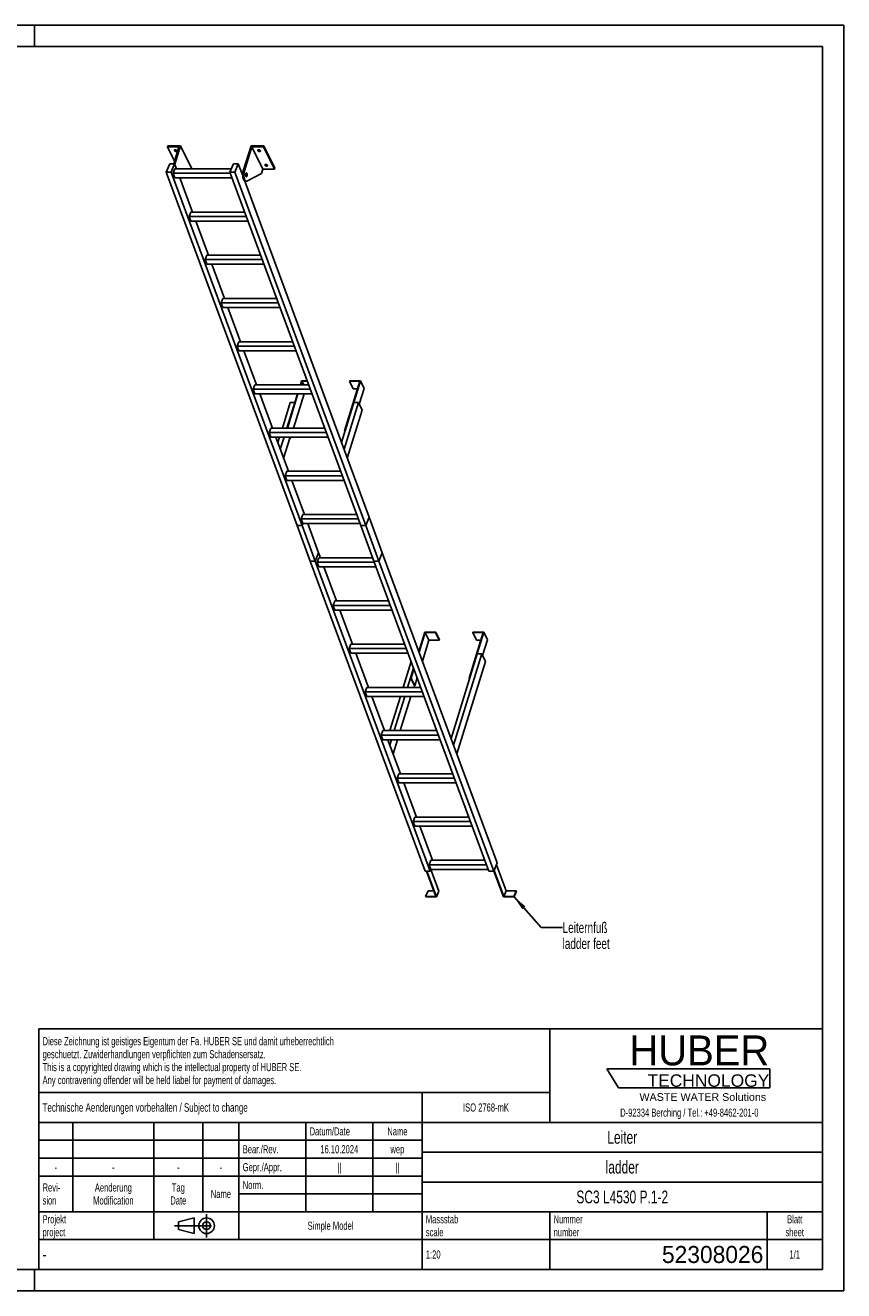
# Model space of a CAD drawing. Header units: millimetres. Extents: x 0 to 8400, y 0 to 5940.
# Tile 2 of 2: x 4556 to 8400, y 0 to 5940. Entities that reach past the tile are written whole.
import ezdxf

# ---------------------------------------------------------------- set-up
doc = ezdxf.new("R2010")
doc.units = ezdxf.units.MM
doc.header["$LTSCALE"] = 462
doc.linetypes.add('CENTER', pattern=[0.6, 0.375, -0.075, 0.075, -0.075])
doc.layers.get('0').update_dxf_attribs({"linetype": 'CONTINUOUS'})
for name, color, linetype in [('005_AXIS', 7, 'CONTINUOUS'), ('053_NOTES', 7, 'CONTINUOUS'), ('HUBER_Logo_BL1', 7, 'CONTINUOUS')]:
    doc.layers.add(name, color=color, linetype=linetype)
doc.styles.get("Standard").update_dxf_attribs({"font": 'txt', "width": 0.7})
doc.styles.add('TEXTSTYLE_2', font='txt')
doc.styles.add('TEXTSTYLE_3', font='arial.ttf')
doc.styles.add('TEXTSTYLE_5', font='txt', dxfattribs={"width": 0.8})
doc.styles.add('TEXTSTYLE_6', font='txt')
doc.dimstyles.get("Standard").update_dxf_attribs({"dimtxt": 50, "dimasz": 70, "dimexe": 2, "dimexo": 1, "dimtad": 1, "dimtxsty": 'Standard', "dimblk": '_FILLED', "dimblk1": '_FILLED', "dimblk2": '_FILLED', "dimcen": 0.09, "dimazin": 2, "dimtol": 1, "dimtp": 0.01, "dimtm": 0.01, "dimtfac": 1, "dimtofl": 0, "dimtmove": 0, "dimatfit": 3, "dimldrblk": '_FILLED', "dimfxl": 1, "dimtolj": 1, "dimarcsym": 0})

# ---------------------------------------------------------------- blocks, each defined once
blk = doc.blocks.new('HUBER_LOGO_BL1', base_point=(7675, 1007.5))
at = {"layer": 'HUBER_Logo_BL1', "color": 5, "linetype": 'Continuous'}
for p, q in [((8052.9, 1042), (7287.9, 1042)), ((7287.9, 1042), (7341.9, 952)), ((8052.9, 1042), (8052.9, 952)), ((7341.9, 952), (8052.9, 952))]:
    blk.add_line(p, q, dxfattribs=at)
at = {"layer": 'HUBER_Logo_BL1', "color": 2, "linetype": 'Continuous', "attachment_point": 3, "line_spacing_factor": 0.78}
for s, insert, char_height, width, style in [('HUBER\\P\\fArial;\\H58.5;TECHNOLOGY ', (8050.7, 1198.2), 140.4, 775.343, 'TEXTSTYLE_2'), ('WASTE WATER Solutions', (8036, 927.2), 36, 594.067, 'TEXTSTYLE_3')]:
    blk.add_mtext(s, dxfattribs=dict(at, insert=insert, char_height=char_height, width=width, style=style))
at = {"layer": 'HUBER_Logo_BL1', "color": 2, "linetype": 'Continuous', "insert": (7675, 854.8), "char_height": 38, "width": 1621.786, "attachment_point": 2, "line_spacing_factor": 0.96}
blk.add_mtext('D-92334 Berching / Tel.: +49-8462-201-0', dxfattribs=at)
blk = doc.blocks.new('PROJEKTIONSMETHODE_1_BL2', base_point=(5360, 305))
at = {"color": 2, "linetype": 'CENTER'}
for p, q in [((5407.7, 360), (5407.7, 250)), ((5257.3, 305), (5462.7, 305))]:
    blk.add_line(p, q, dxfattribs=at)
at = {"color": 2, "linetype": 'Continuous'}
for p, q in [((5275.7, 323.3), (5349, 341.7)), ((5275.7, 286.7), (5275.7, 323.3)), ((5349, 268.3), (5349, 341.7)), ((5275.7, 286.7), (5349, 268.3))]:
    blk.add_line(p, q, dxfattribs=at)
for radius in [36.7, 18.3]:
    blk.add_circle((5407.7, 305), radius, dxfattribs=at)
blk = doc.blocks.new('*T15')
at = {"color": 3, "linetype": 'Continuous'}
for p, q in [((0, 0), (3680, 0)), ((0, 0), (0, -1130)), ((2400, 0), (2400, -440)), ((3680, 0), (3680, -1130)), ((0, -300), (2400, -300)), ((1800, -300), (1800, -1130)), ((0, -440), (3680, -440)), ((160, -440), (160, -860)), ((540, -440), (540, -990)), ((770, -440), (770, -860)), ((940, -440), (940, -990)), ((1254, -440), (1254, -860)), ((1568, -440), (1568, -860)), ((0, -524), (1800, -524)), ((1800, -580), (3680, -580)), ((0, -608), (1800, -608)), ((0, -692), (1800, -692)), ((1800, -720), (3680, -720)), ((940, -776), (1800, -776)), ((0, -860), (3680, -860)), ((2400, -860), (2400, -1130)), ((3420, -860), (3420, -1130)), ((0, -990), (3680, -990)), ((0, -1130), (3680, -1130))]:
    blk.add_line(p, q, dxfattribs=at)
at = {"color": 2, "linetype": 'Continuous', "line_spacing_factor": 0.96}
for s, insert, char_height, width, attachment_point in [('Diese Zeichnung ist geistiges Eigentum der Fa. HUBER SE und damit urheberrechtlich \\Pgeschuetzt. Zuwiderhandlungen verpflichten zum Schadensersatz.\\PThis is a copyrighted drawing which is the intellectual property of HUBER SE.\\PAny contravening offender will be held liabel for payment of damages.', (17.5, -39.8), 38, 4429.714, 1), ('Technische Aenderungen vorbehalten / Subject to change', (17.5, -350), 40, 3049.524, 1), ('ISO 2768-mK', (2100, -351), 38, 665.905, 2), ('Datum/Date', (1271.5, -463), 38, 584.476, 1), ('Name', (1684, -463), 38, 253.333, 2), ('Leiter', (2740, -480), 60, 480, 2), ('Bear./Rev.', (957.5, -547), 38, 544.667, 1), ('16.10.2024', (1411, -547), 38, 546.476, 2), ('wep', (1684, -547), 38, 199.048, 2), ('-', (80, -631), 38, 68.762, 2), ('-', (350, -631), 38, 68.762, 2), ('-', (655, -631), 38, 68.762, 2), ('-', (855, -631), 38, 68.762, 2), ('Gepr./Appr.', (957.5, -631), 38, 598.952, 1), ('||', (1411, -631), 38, 101.333, 2), ('||', (1684, -631), 38, 101.333, 2), ('ladder', (2740, -620), 60, 502.857, 2), ('Revi-\\Psion', (17.5, -726.6), 38, 276.857, 1), ('Aenderung\\PModification', (350, -726.6), 38, 606.19, 2), ('Tag\\PDate', (655, -726.6), 38, 235.238, 2), ('Name', (855, -757), 38, 253.333, 2), ('Norm. ', (957.5, -715), 38, 351.048, 1), ('SC3 L4530 P.1-2', (2740, -760), 60, 1340, 2), ('Projekt\\Pproject', (17.5, -875.6), 38, 367.333, 1), ('Massstab\\Pscale', (1817.5, -875.6), 38, 448.762, 1), ('Nummer\\Pnumber', (2417.5, -875.6), 38, 372.762, 1), ('Blatt\\Psheet', (3550, -875.6), 38, 275.048, 2), ('Simple Model', (1370, -906), 38, 656.857, 2), ('1:20', (1817.5, -1041), 38, 204.476, 1), ('1/1', (3550, -1041), 38, 159.238, 2)]:
    blk.add_mtext(s, dxfattribs=dict(at, insert=insert, char_height=char_height, width=width, attachment_point=attachment_point))
for s, insert, char_height, width, attachment_point, style in [('-', (17.5, -1035), 50, 36.667, 1, 'TEXTSTYLE_5'), ('52308026', (3402.5, -1020), 80, 1173.333, 3, 'TEXTSTYLE_6')]:
    blk.add_mtext(s, dxfattribs=dict(at, insert=insert, char_height=char_height, width=width, attachment_point=attachment_point, style=style))
blk = doc.blocks.new('_FILLED')
at = {"color": 0, "linetype": 'ByBlock'}
blk.add_solid([(0, 0), (-1, 0.143), (-1, -0.143)], dxfattribs=at)

msp = doc.modelspace()

# ---------------------------------------------------------------- linework, layer by layer
at = {"color": 7, "linetype": 'Continuous'}
for p, q in [((0, 5940), (8400, 5940)), ((8400, 0), (8400, 5940)), ((5278.01, 5370.128), (5223.668, 5370.128)), ((5278.01, 5370.128), (5253.327, 5290.253)), ((5258.236, 5288.257), (5284.989, 5374.828)), ((5580.019, 5256.545), (5616.571, 5374.828)), ((5620.645, 5370.128), (5585.545, 5256.545)), ((5672.502, 5264.454), (5620.645, 5370.128)), ((5674.987, 5370.128), (5620.645, 5370.128)), ((5218.387, 5250.969), (5234.471, 5290.253)), ((5234.471, 5290.253), (5257.497, 5290.253)), ((5257.497, 5290.253), (5241.414, 5250.969)), ((5266.311, 5266.457), (5257.497, 5290.253)), ((5517.732, 5250.969), (5533.815, 5290.253)), ((5533.815, 5290.253), (5556.842, 5290.253)), ((5556.842, 5290.253), (5540.759, 5250.969)), ((5577.579, 5234.268), (5556.842, 5290.253)), ((5832.987, 3591.684), (5218.387, 5250.969)), ((5241.414, 5250.969), (5218.387, 5250.969)), ((5856.013, 3591.684), (5241.414, 5250.969)), ((5250.591, 5245.781), (5259.056, 5266.457)), ((5519.653, 5245.781), (5250.591, 5245.781)), ((5258.642, 5224.044), (5250.591, 5245.781)), ((5524.073, 5266.457), (5259.056, 5266.457)), ((5336.846, 5269.154), (5336.013, 5266.457)), ((6132.332, 3591.684), (5517.732, 5250.969)), ((5540.759, 5250.969), (5517.732, 5250.969)), ((6155.358, 3591.684), (5540.759, 5250.969)), ((5666.301, 5244.388), (5597.007, 5208.489)), ((5672.502, 5264.454), (5666.301, 5244.388)), ((5672.502, 5264.454), (5726.845, 5264.454)), ((5258.642, 5224.044), (5527.705, 5224.044)), ((5341.459, 5063.575), (5282.021, 5224.044)), ((5289.923, 5224.044), (5283.293, 5220.609)), ((6171.441, 3630.968), (5587.18, 5208.347)), ((5589.17, 5207.897), (5594.696, 5207.897)), ((5325.738, 5042.899), (5334.203, 5063.575)), ((5587.143, 5063.575), (5334.203, 5063.575)), ((5594.801, 5042.899), (5325.738, 5042.899)), ((5333.79, 5021.162), (5325.738, 5042.899)), ((5333.79, 5021.162), (5602.852, 5021.162)), ((5416.606, 4860.693), (5357.168, 5021.162)), ((5400.886, 4840.017), (5409.351, 4860.693)), ((5408.937, 4818.28), (5400.886, 4840.017)), ((5669.949, 4840.017), (5400.886, 4840.017)), ((5408.937, 4818.28), (5678, 4818.28)), ((5662.29, 4860.693), (5409.351, 4860.693)), ((5491.754, 4657.811), (5432.316, 4818.28)), ((5484.498, 4657.811), (5476.033, 4637.135)), ((5484.085, 4615.398), (5476.033, 4637.135)), ((5745.096, 4637.135), (5476.033, 4637.135)), ((5737.438, 4657.811), (5484.498, 4657.811)), ((5484.085, 4615.398), (5753.148, 4615.398)), ((5566.901, 4454.929), (5507.463, 4615.398)), ((5559.646, 4454.929), (5551.181, 4434.253)), ((5820.244, 4434.253), (5551.181, 4434.253)), ((5559.232, 4412.516), (5551.181, 4434.253)), ((5559.232, 4412.516), (5828.295, 4412.516)), ((5812.585, 4454.929), (5559.646, 4454.929)), ((5642.049, 4252.047), (5582.611, 4412.516)), ((5634.793, 4252.047), (5626.328, 4231.371)), ((5895.391, 4231.371), (5626.328, 4231.371)), ((5634.38, 4209.634), (5626.328, 4231.371)), ((5887.733, 4252.047), (5634.793, 4252.047)), ((5854.272, 4271.058), (5848.397, 4252.047)), ((5850.239, 4252.047), (5855.63, 4269.492)), ((5880.691, 4271.058), (5854.272, 4271.058)), ((5855.63, 4269.492), (5881.271, 4269.492)), ((5864.191, 4252.047), (5855.63, 4269.492)), ((6056.128, 4036.06), (6128.264, 4269.492)), ((6130.59, 4271.058), (6057.971, 4036.06)), ((6079.448, 4269.492), (6079.932, 4271.058)), ((6079.448, 4269.492), (6096.835, 4234.06)), ((6128.264, 4269.492), (6079.448, 4269.492)), ((6079.932, 4271.058), (6130.59, 4271.058)), ((6117.315, 4234.06), (6096.835, 4234.06)), ((6147.978, 4235.626), (6125.051, 4161.434)), ((6130.59, 4271.058), (6147.978, 4235.626)), ((5634.38, 4209.634), (5903.443, 4209.634)), ((5717.196, 4049.165), (5657.759, 4209.634)), ((5835.291, 4209.634), (5785.702, 4049.165)), ((5787.544, 4049.165), (5837.133, 4209.634)), ((5865.469, 4209.634), (5815.881, 4049.165)), ((6100.043, 4169.226), (6041.837, 3980.872)), ((6121.227, 4169.226), (6053.386, 3949.692)), ((6121.227, 4169.226), (6100.043, 4169.226)), ((6138.615, 4133.794), (6121.227, 4169.226)), ((6068.834, 3907.985), (6138.615, 4133.794)), ((5709.941, 4049.165), (5701.476, 4028.489)), ((5962.88, 4049.165), (5709.941, 4049.165)), ((5709.527, 4006.752), (5701.476, 4028.489)), ((5970.539, 4028.489), (5701.476, 4028.489)), ((5709.527, 4006.752), (5978.59, 4006.752)), ((5792.344, 3846.283), (5732.906, 4006.752)), ((5799.04, 4000.628), (5796.035, 4006.752)), ((5800.882, 4000.628), (5797.877, 4006.752)), ((5799.04, 4000.628), (5800.882, 4000.628)), ((5802.774, 4006.752), (5800.882, 4000.628)), ((6056.128, 4036.06), (6057.824, 4032.605)), ((6057.971, 4036.06), (6056.128, 4036.06)), ((6057.971, 4036.06), (6058.536, 4034.908)), ((5785.088, 3846.283), (5776.623, 3825.607)), ((5784.675, 3803.87), (5776.623, 3825.607)), ((6045.686, 3825.607), (5776.623, 3825.607)), ((5784.675, 3803.87), (6053.738, 3803.87)), ((6038.028, 3846.283), (5785.088, 3846.283)), ((5867.491, 3643.401), (5808.054, 3803.87)), ((5860.236, 3643.401), (5851.771, 3622.725)), ((6113.175, 3643.401), (5860.236, 3643.401)), ((6155.358, 3591.684), (6171.42, 3630.915)), ((6155.406, 3591.664), (6171.468, 3630.895)), ((6171.468, 3630.895), (6171.412, 3630.895)), ((6171.42, 3630.915), (6171.441, 3630.968)), ((6233.143, 3464.387), (6171.468, 3630.895)), ((5832.987, 3591.684), (5856.013, 3591.684)), ((5833.014, 3591.612), (5833.035, 3591.664)), ((5894.688, 3425.103), (5833.014, 3591.612)), ((5833.014, 3591.612), (5856.04, 3591.612)), ((5833.035, 3591.664), (5833.043, 3591.684)), ((6120.834, 3622.725), (5851.771, 3622.725)), ((5859.822, 3600.988), (5851.771, 3622.725)), ((5856.013, 3591.684), (5859.822, 3600.988)), ((5856.04, 3591.612), (5856.062, 3591.664)), ((5917.715, 3425.103), (5856.04, 3591.612)), ((5856.062, 3591.664), (5859.871, 3600.968)), ((5859.822, 3600.988), (6128.885, 3600.988)), ((5859.871, 3600.968), (5859.879, 3600.988)), ((5933.798, 3464.387), (5883.201, 3600.988)), ((6132.332, 3591.684), (6155.358, 3591.684)), ((6132.38, 3591.664), (6132.358, 3591.612)), ((6194.033, 3425.103), (6132.358, 3591.612)), ((6132.358, 3591.612), (6155.385, 3591.612)), ((6132.388, 3591.684), (6132.38, 3591.664)), ((6155.385, 3591.612), (6155.406, 3591.664)), ((6217.06, 3425.103), (6155.385, 3591.612)), ((5917.715, 3425.103), (5933.777, 3464.335)), ((5917.763, 3425.084), (5933.825, 3464.315)), ((5933.825, 3464.315), (5933.768, 3464.315)), ((5933.777, 3464.335), (5933.798, 3464.387)), ((5942.639, 3440.519), (5933.825, 3464.315)), ((6217.06, 3425.103), (6233.121, 3464.335)), ((6217.108, 3425.084), (6233.17, 3464.315)), ((6233.17, 3464.315), (6233.113, 3464.315)), ((6233.121, 3464.335), (6233.143, 3464.387)), ((6772.622, 2007.912), (6233.17, 3464.315)), ((5894.688, 3425.103), (5917.715, 3425.103)), ((5894.715, 3425.031), (5894.737, 3425.084)), ((6434.167, 1968.628), (5894.715, 3425.031)), ((5894.715, 3425.031), (5917.742, 3425.031)), ((5894.737, 3425.084), (5894.745, 3425.103)), ((5917.742, 3425.031), (5917.763, 3425.084)), ((6457.194, 1968.628), (5917.742, 3425.031)), ((5935.383, 3440.519), (5926.919, 3419.843)), ((5934.97, 3398.106), (5926.919, 3419.843)), ((6195.981, 3419.843), (5926.919, 3419.843)), ((5934.97, 3398.106), (6204.033, 3398.106)), ((6188.323, 3440.519), (5935.383, 3440.519)), ((6017.786, 3237.637), (5958.349, 3398.106)), ((6194.033, 3425.103), (6217.06, 3425.103)), ((6194.081, 3425.084), (6194.06, 3425.031)), ((6733.512, 1968.628), (6194.06, 3425.031)), ((6194.06, 3425.031), (6217.086, 3425.031)), ((6194.09, 3425.103), (6194.081, 3425.084)), ((6217.086, 3425.031), (6217.108, 3425.084)), ((6756.538, 1968.628), (6217.086, 3425.031)), ((6010.531, 3237.637), (6002.066, 3216.961)), ((6010.118, 3195.224), (6002.066, 3216.961)), ((6271.129, 3216.961), (6002.066, 3216.961)), ((6263.471, 3237.637), (6010.531, 3237.637)), ((6010.118, 3195.224), (6279.18, 3195.224)), ((6092.934, 3034.755), (6033.496, 3195.224)), ((6433.177, 3091.375), (6405.036, 3000.313)), ((6406.041, 2997.601), (6434.535, 3089.808)), ((6483.835, 3091.375), (6433.177, 3091.375)), ((6434.535, 3089.808), (6451.922, 3054.376)), ((6434.535, 3089.808), (6483.351, 3089.808)), ((6483.351, 3089.808), (6483.835, 3091.375)), ((6483.351, 3089.808), (6500.738, 3054.376)), ((6483.835, 3091.375), (6501.222, 3055.943)), ((6707.169, 3089.808), (6640.843, 2875.176)), ((6642.685, 2875.176), (6709.495, 3091.375)), ((6658.837, 3091.375), (6658.353, 3089.808)), ((6658.353, 3089.808), (6675.74, 3054.376)), ((6658.353, 3089.808), (6707.169, 3089.808)), ((6709.495, 3091.375), (6658.837, 3091.375)), ((6709.495, 3091.375), (6726.882, 3055.943)), ((6085.679, 3034.755), (6077.214, 3014.079)), ((6338.618, 3034.755), (6085.679, 3034.755)), ((6421.489, 2955.894), (6451.922, 3054.376)), ((6451.922, 3054.376), (6500.738, 3054.376)), ((6500.738, 3054.376), (6501.222, 3055.943)), ((6675.74, 3054.376), (6696.22, 3054.376)), ((6703.955, 2981.751), (6726.882, 3055.943)), ((6085.265, 2992.342), (6077.214, 3014.079)), ((6346.276, 3014.079), (6077.214, 3014.079)), ((6085.265, 2992.342), (6354.328, 2992.342)), ((6168.082, 2831.873), (6108.644, 2992.342)), ((6678.947, 2989.542), (6556.179, 2592.262)), ((6700.132, 2989.542), (6567.728, 2561.082)), ((6700.132, 2989.542), (6678.947, 2989.542)), ((6717.519, 2954.11), (6700.132, 2989.542)), ((6380.63, 2921.333), (6366.366, 2875.176)), ((6368.209, 2875.176), (6381.634, 2918.622)), ((6583.176, 2519.375), (6717.519, 2954.11)), ((6366.366, 2875.176), (6383.754, 2839.745)), ((6366.366, 2875.176), (6368.209, 2875.176)), ((6368.209, 2875.176), (6385.596, 2839.745)), ((6385.596, 2839.745), (6397.082, 2876.915)), ((6640.843, 2875.176), (6642.538, 2871.721)), ((6640.843, 2875.176), (6642.685, 2875.176)), ((6642.685, 2875.176), (6643.25, 2874.025)), ((6160.826, 2831.873), (6152.361, 2811.197)), ((6160.413, 2789.46), (6152.361, 2811.197)), ((6421.424, 2811.197), (6152.361, 2811.197)), ((6413.766, 2831.873), (6160.826, 2831.873)), ((6383.754, 2839.745), (6385.596, 2839.745)), ((6160.413, 2789.46), (6429.476, 2789.46)), ((6243.229, 2628.991), (6183.791, 2789.46)), ((6235.974, 2628.991), (6227.509, 2608.315)), ((6488.913, 2628.991), (6235.974, 2628.991)), ((6235.56, 2586.578), (6227.509, 2608.315)), ((6496.572, 2608.315), (6227.509, 2608.315)), ((6235.56, 2586.578), (6504.623, 2586.578)), ((6318.377, 2426.109), (6258.939, 2586.578)), ((6311.121, 2426.109), (6302.656, 2405.434)), ((6571.719, 2405.434), (6302.656, 2405.434)), ((6310.708, 2383.696), (6302.656, 2405.434)), ((6310.708, 2383.696), (6579.771, 2383.696)), ((6564.061, 2426.109), (6311.121, 2426.109)), ((6393.524, 2223.227), (6334.086, 2383.696)), ((6386.269, 2223.227), (6377.804, 2202.552)), ((6646.867, 2202.552), (6377.804, 2202.552)), ((6385.855, 2180.814), (6377.804, 2202.552)), ((6639.208, 2223.227), (6386.269, 2223.227)), ((6385.855, 2180.814), (6654.918, 2180.814)), ((6468.672, 2020.345), (6409.234, 2180.814)), ((6461.416, 2020.345), (6452.951, 1999.67)), ((6714.356, 2020.345), (6461.416, 2020.345)), ((6457.194, 1968.628), (6434.167, 1968.628)), ((6440.577, 1968.628), (6484.57, 1849.859)), ((6486.949, 1848.41), (6442.42, 1968.628)), ((6461.003, 1977.932), (6452.951, 1999.67)), ((6722.014, 1999.67), (6452.951, 1999.67)), ((6461.003, 1977.932), (6457.194, 1968.628)), ((6498.235, 1875.977), (6460.724, 1977.25)), ((6461.003, 1977.932), (6730.066, 1977.932)), ((6756.538, 1968.628), (6733.512, 1968.628)), ((6772.622, 2007.912), (6756.538, 1968.628)), ((6757.003, 1969.762), (6801.951, 1848.41)), ((6803.257, 1849.859), (6757.97, 1972.124)), ((6814.543, 1877.426), (6769.256, 1999.692)), ((6447.961, 1877.426), (6436.675, 1849.859)), ((6436.675, 1849.859), (6437.211, 1848.41)), ((6484.57, 1849.859), (6436.675, 1849.859)), ((6437.211, 1848.41), (6486.949, 1848.41)), ((6474.359, 1877.426), (6447.961, 1877.426)), ((6498.235, 1875.977), (6486.949, 1848.41)), ((6801.951, 1848.41), (6851.689, 1848.41)), ((6814.543, 1877.426), (6803.257, 1849.859)), ((6851.152, 1849.859), (6803.257, 1849.859)), ((6862.439, 1877.426), (6814.543, 1877.426)), ((6862.439, 1877.426), (6851.152, 1849.859)), ((6851.689, 1848.41), (6851.152, 1849.859)), ((6862.975, 1875.977), (6851.689, 1848.41)), ((6862.975, 1875.977), (6862.439, 1877.426)), ((0, 0), (8400, 0))]:
    msp.add_line(p, q, dxfattribs=at)
at = {"color": 3, "linetype": 'Continuous'}
for p, q in [((8400, 5940), (0, 5940)), ((4600, 5940), (4600, 5840)), ((8400, 5940), (8400, 0)), ((4600, 0), (4600, 100)), ((8400, 0), (0, 0))]:
    msp.add_line(p, q, dxfattribs=at)
at = {"color": 5, "linetype": 'Continuous'}
for p, q in [((8300, 5840), (100, 5840)), ((8300, 100), (8300, 5840)), ((100, 100), (8300, 100))]:
    msp.add_line(p, q, dxfattribs=at)
at = {"color": 9, "linetype": 'Continuous'}
msp.add_line((5580.019, 5256.545), (5585.545, 5256.545), dxfattribs=at)
at = {"color": 7, "linetype": 'Continuous'}
for points, knots in [([(5580.019, 5256.545), (5579.289, 5254.185), (5578.174, 5249.095), (5577.408, 5241.136), (5577.5, 5232.929), (5578.443, 5225.1), (5579.93, 5219.128), (5581.543, 5215.044), (5582.847, 5212.557), (5584.275, 5210.55), (5585.813, 5209.059), (5587.449, 5208.119), (5588.618, 5207.897), (5589.17, 5207.897)], [0, 0, 0, 0, 0.13939916, 0.29280569, 0.45031518, 0.6015399, 0.73684016, 0.79611185, 0.84888332, 0.89492093, 0.93453062, 0.96882596, 1, 1, 1, 1]), ([(5585.545, 5256.545), (5584.816, 5254.185), (5583.701, 5249.095), (5582.934, 5241.136), (5583.026, 5232.929), (5583.969, 5225.1), (5585.457, 5219.128), (5587.069, 5215.044), (5588.373, 5212.557), (5589.801, 5210.55), (5591.339, 5209.059), (5592.976, 5208.119), (5594.144, 5207.897), (5594.696, 5207.897)], [0, 0, 0, 0, 0.13939916, 0.29280569, 0.45031518, 0.6015399, 0.73684016, 0.79611185, 0.84888332, 0.89492093, 0.93453062, 0.96882596, 1, 1, 1, 1]), ([(5594.696, 5207.897), (5594.891, 5207.897), (5595.69, 5207.948), (5596.469, 5208.211), (5597.007, 5208.489)], [0, 0, 0, 0, 0.24280272, 1, 1, 1, 1])]:
    msp.add_open_spline(points, degree=3, knots=knots, dxfattribs=at)
at = {"layer": '005_AXIS', "color": 7, "linetype": 'Continuous'}
for p, q in [((5225.12, 5374.828), (5223.668, 5370.128)), ((5223.668, 5370.128), (5257.012, 5302.178)), ((5284.989, 5374.828), (5225.12, 5374.828)), ((5336.846, 5269.154), (5284.989, 5374.828)), ((5676.44, 5374.828), (5616.571, 5374.828)), ((5676.44, 5374.828), (5674.987, 5370.128)), ((5726.845, 5264.454), (5674.987, 5370.128)), ((5728.297, 5269.154), (5676.44, 5374.828)), ((5577.865, 5245.397), (5573.456, 5245.397)), ((5594.696, 5245.397), (5592.591, 5245.397)), ((5594.696, 5230.397), (5592.594, 5230.397)), ((5728.297, 5269.154), (5726.845, 5264.454)), ((5800.698, 4169.226), (5763.597, 4049.165)), ((5821.882, 4169.226), (5784.781, 4049.165)), ((5800.698, 4169.226), (5821.882, 4169.226)), ((5822.448, 4168.074), (5821.882, 4169.226)), ((5750.49, 4006.752), (5742.492, 3980.872)), ((5771.674, 4006.752), (5754.041, 3949.692)), ((5769.49, 3907.985), (5798.474, 4001.78)), ((6368.579, 2953.868), (6330.879, 2831.873)), ((6380.128, 2922.688), (6352.064, 2831.873)), ((6380.4, 2831.873), (6383.189, 2840.896)), ((6317.773, 2789.46), (6268.184, 2628.991)), ((6338.957, 2789.46), (6289.368, 2628.991)), ((6317.705, 2628.991), (6367.294, 2789.46)), ((6276.262, 2586.578), (6268.383, 2561.082)), ((6283.831, 2519.375), (6304.598, 2586.578))]:
    msp.add_line(p, q, dxfattribs=at)
for points, knots in [([(5256.766, 5351.479), (5256.614, 5351.789), (5256.402, 5352.425), (5256.451, 5353.101), (5256.543, 5353.398)], [0, 0, 0, 0, 0.52598929, 1, 1, 1, 1]), ([(5256.543, 5353.398), (5256.667, 5353.799), (5257.224, 5354.592), (5258.6, 5355.291), (5260.357, 5355.583), (5262.346, 5355.456), (5264.375, 5354.929), (5266.241, 5354.052), (5267.756, 5352.917), (5268.501, 5351.967), (5268.74, 5351.479)], [0, 0, 0, 0, 0.08792801, 0.1915084, 0.31584215, 0.45699794, 0.60613596, 0.75253436, 0.88609215, 1, 1, 1, 1]), ([(5268.964, 5349.56), (5268.84, 5349.159), (5268.283, 5348.367), (5266.906, 5347.668), (5265.15, 5347.376), (5263.16, 5347.503), (5261.132, 5348.03), (5259.266, 5348.906), (5257.75, 5350.041), (5257.006, 5350.991), (5256.766, 5351.479)], [0, 0, 0, 0, 0.08792801, 0.1915084, 0.31584215, 0.45699794, 0.60613596, 0.75253436, 0.88609215, 1, 1, 1, 1]), ([(5268.135, 5352.388), (5267.369, 5352.171), (5265.645, 5352.044), (5263.077, 5352.525), (5260.685, 5353.577), (5259.333, 5354.654), (5258.822, 5355.265)], [0, 0, 0, 0, 0.23498903, 0.49999164, 0.7649988, 1, 1, 1, 1]), ([(5268.74, 5351.479), (5268.892, 5351.17), (5269.105, 5350.534), (5269.055, 5349.857), (5268.964, 5349.56)], [0, 0, 0, 0, 0.52598929, 1, 1, 1, 1]), ([(5648.217, 5351.479), (5648.065, 5351.789), (5647.852, 5352.425), (5647.902, 5353.101), (5647.994, 5353.398)], [0, 0, 0, 0, 0.52598929, 1, 1, 1, 1]), ([(5647.994, 5353.398), (5648.118, 5353.799), (5648.675, 5354.592), (5650.051, 5355.291), (5651.808, 5355.583), (5653.797, 5355.456), (5655.826, 5354.929), (5657.692, 5354.052), (5659.207, 5352.917), (5659.952, 5351.967), (5660.191, 5351.479)], [0, 0, 0, 0, 0.08792801, 0.1915084, 0.31584215, 0.45699794, 0.60613596, 0.75253436, 0.88609215, 1, 1, 1, 1]), ([(5660.414, 5349.56), (5660.291, 5349.159), (5659.734, 5348.367), (5658.357, 5347.668), (5656.601, 5347.376), (5654.611, 5347.503), (5652.583, 5348.03), (5650.716, 5348.906), (5649.201, 5350.041), (5648.457, 5350.991), (5648.217, 5351.479)], [0, 0, 0, 0, 0.08792801, 0.1915084, 0.31584215, 0.45699794, 0.60613596, 0.75253436, 0.88609215, 1, 1, 1, 1]), ([(5659.586, 5352.388), (5658.82, 5352.171), (5657.096, 5352.044), (5654.528, 5352.525), (5652.136, 5353.577), (5650.784, 5354.654), (5650.273, 5355.265)], [0, 0, 0, 0, 0.23498903, 0.49999164, 0.7649988, 1, 1, 1, 1]), ([(5660.191, 5351.479), (5660.343, 5351.17), (5660.556, 5350.534), (5660.506, 5349.857), (5660.414, 5349.56)], [0, 0, 0, 0, 0.52598929, 1, 1, 1, 1]), ([(5681.549, 5285.021), (5681.673, 5285.422), (5682.229, 5286.215), (5683.606, 5286.914), (5685.362, 5287.206), (5687.352, 5287.079), (5689.381, 5286.552), (5691.247, 5285.675), (5692.762, 5284.54), (5693.506, 5283.59), (5693.746, 5283.102)], [0, 0, 0, 0, 0.08792801, 0.1915084, 0.31584215, 0.45699794, 0.60613596, 0.75253436, 0.88609215, 1, 1, 1, 1]), ([(5693.141, 5284.011), (5692.375, 5283.794), (5690.651, 5283.667), (5688.082, 5284.147), (5685.69, 5285.2), (5684.338, 5286.277), (5683.828, 5286.888)], [0, 0, 0, 0, 0.23498903, 0.49999164, 0.7649988, 1, 1, 1, 1]), ([(5594.696, 5247.147), (5594.508, 5247.147), (5594.106, 5247.062), (5593.553, 5246.708), (5593.04, 5246.152), (5592.369, 5245.088), (5591.716, 5243.33), (5591.228, 5240.869), (5591.041, 5238.136), (5591.173, 5235.382), (5591.612, 5232.858), (5592.131, 5231.316), (5592.457, 5230.651)], [0, 0, 0, 0, 0.03139335, 0.06653601, 0.10789212, 0.15653911, 0.27536242, 0.41788483, 0.57383791, 0.73088448, 0.87653102, 1, 1, 1, 1]), ([(5594.696, 5245.397), (5594.544, 5245.397), (5594.218, 5245.328), (5593.769, 5245.041), (5593.353, 5244.59), (5592.81, 5243.728), (5592.28, 5242.302), (5591.884, 5240.307), (5591.732, 5238.091), (5591.84, 5235.858), (5592.195, 5233.811), (5592.616, 5232.561), (5592.881, 5232.022)], [0, 0, 0, 0, 0.03139335, 0.06653605, 0.10789216, 0.1565391, 0.27536243, 0.41788486, 0.57383792, 0.73088446, 0.87653101, 1, 1, 1, 1]), ([(5592.457, 5230.651), (5592.603, 5230.354), (5592.907, 5229.82), (5593.453, 5229.169), (5594.05, 5228.75), (5594.491, 5228.647), (5594.696, 5228.647)], [0, 0, 0, 0, 0.31594817, 0.58208431, 0.8045575, 1, 1, 1, 1]), ([(5592.881, 5232.022), (5592.999, 5231.781), (5593.245, 5231.348), (5593.688, 5230.82), (5594.172, 5230.48), (5594.53, 5230.397), (5594.696, 5230.397)], [0, 0, 0, 0, 0.31594886, 0.58208429, 0.80455743, 1, 1, 1, 1]), ([(5596.936, 5245.143), (5596.79, 5245.44), (5596.486, 5245.973), (5595.94, 5246.625), (5595.343, 5247.044), (5594.902, 5247.147), (5594.696, 5247.147)], [0, 0, 0, 0, 0.31594817, 0.58208431, 0.8045575, 1, 1, 1, 1]), ([(5596.512, 5243.772), (5596.394, 5244.013), (5596.148, 5244.445), (5595.704, 5244.973), (5595.221, 5245.314), (5594.863, 5245.397), (5594.696, 5245.397)], [0, 0, 0, 0, 0.31594886, 0.58208429, 0.80455743, 1, 1, 1, 1]), ([(5594.696, 5228.647), (5594.885, 5228.647), (5595.287, 5228.732), (5595.84, 5229.086), (5596.353, 5229.642), (5597.024, 5230.705), (5597.677, 5232.464), (5598.165, 5234.925), (5598.352, 5237.657), (5598.22, 5240.412), (5597.781, 5242.936), (5597.262, 5244.478), (5596.936, 5245.143)], [0, 0, 0, 0, 0.03139335, 0.06653601, 0.10789212, 0.15653911, 0.27536242, 0.41788483, 0.57383791, 0.73088448, 0.87653102, 1, 1, 1, 1]), ([(5594.696, 5230.397), (5594.849, 5230.397), (5595.175, 5230.466), (5595.624, 5230.753), (5596.04, 5231.204), (5596.583, 5232.066), (5597.113, 5233.492), (5597.509, 5235.487), (5597.661, 5237.703), (5597.553, 5239.936), (5597.198, 5241.983), (5596.777, 5243.233), (5596.512, 5243.772)], [0, 0, 0, 0, 0.03139335, 0.06653605, 0.10789216, 0.1565391, 0.27536243, 0.41788486, 0.57383792, 0.73088446, 0.87653101, 1, 1, 1, 1]), ([(5681.772, 5283.102), (5681.62, 5283.412), (5681.407, 5284.048), (5681.457, 5284.724), (5681.549, 5285.021)], [0, 0, 0, 0, 0.52598929, 1, 1, 1, 1]), ([(5693.969, 5281.183), (5693.845, 5280.782), (5693.289, 5279.99), (5691.912, 5279.29), (5690.156, 5278.999), (5688.166, 5279.125), (5686.137, 5279.653), (5684.271, 5280.529), (5682.756, 5281.664), (5682.011, 5282.614), (5681.772, 5283.102)], [0, 0, 0, 0, 0.08792801, 0.1915084, 0.31584215, 0.45699794, 0.60613596, 0.75253436, 0.88609215, 1, 1, 1, 1]), ([(5693.746, 5283.102), (5693.898, 5282.792), (5694.111, 5282.157), (5694.061, 5281.48), (5693.969, 5281.183)], [0, 0, 0, 0, 0.52598929, 1, 1, 1, 1])]:
    msp.add_open_spline(points, degree=3, knots=knots, dxfattribs=at)

# ---------------------------------------------------------------- block references
msp.add_blockref('*T15', (4620, 1230))
at = {"color": 2, "linetype": 'Continuous'}
msp.add_blockref('PROJEKTIONSMETHODE_1_BL2', (5360, 305), dxfattribs=at)
at = {"layer": 'HUBER_Logo_BL1'}
msp.add_blockref('HUBER_LOGO_BL1', (7674.994, 1007.484), dxfattribs=at)

# ---------------------------------------------------------------- texts
at = {"layer": '053_NOTES', "color": 2, "linetype": 'Continuous', "insert": (7079.901, 1729.351), "char_height": 50, "width": 566.07143, "attachment_point": 1, "line_spacing_factor": 0.9}
msp.add_mtext('Leiternfuß\\Pladder feet', dxfattribs=at)

# ---------------------------------------------------------------- leaders
at = {"layer": '053_NOTES', "color": 2, "linetype": 'Continuous', "annotation_type": 0, "has_hookline": 1, "hookline_direction": 1, "text_width": 356.502}
msp.add_leader([(6851.152, 1849.859), (6979.901, 1704.351), (7079.901, 1704.351)], dimstyle='Standard', override={"dimtad": 0}, dxfattribs=at)

doc.saveas('drawing.dxf')
